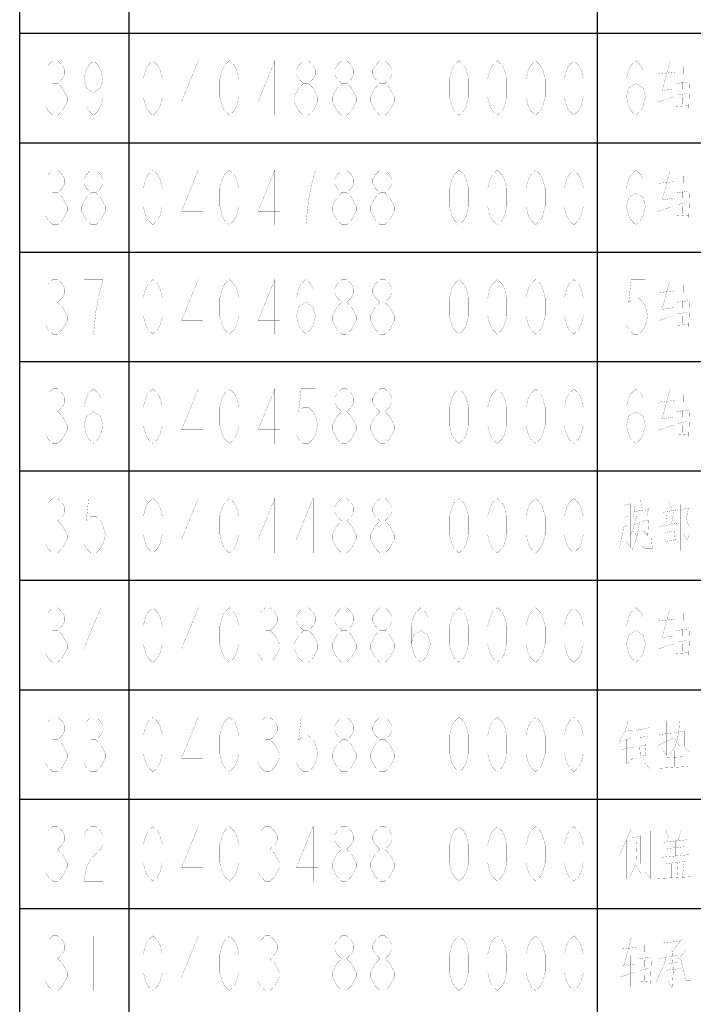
# Model space of a CAD drawing. Header units: millimetres. Extents: x 0 to 8480361154, y -14382841229 to 497.
# Tile 12 of 24: x 635 to 678, y 127 to 190. Entities that reach past the tile are written whole.
import ezdxf

# ---------------------------------------------------------------- set-up
doc = ezdxf.new("R2010")
doc.units = ezdxf.units.MM
doc.header["$LTSCALE"] = 16.335
doc.layers.get('0').update_dxf_attribs({"linetype": 'CONTINUOUS'})
doc.layers.add('040008810005_DXF_TABLE', color=7, linetype='CONTINUOUS')

# ---------------------------------------------------------------- blocks, each defined once
blk = doc.blocks.new('TABLE_BL1', base_point=(609.384, 251.643))
at = {"layer": '040008810005_DXF_TABLE', "color": 2, "linetype": 'Continuous'}
for p, q in [((634.867, 6.643), (634.867, 496.643)), ((641.867, 6.643), (641.867, 496.643)), ((671.867, 6.643), (671.867, 496.643)), ((634.867, 188.643), (814.867, 188.643)), ((634.867, 181.643), (814.867, 181.643)), ((634.867, 174.643), (814.867, 174.643)), ((634.867, 167.643), (814.867, 167.643)), ((634.867, 160.643), (814.867, 160.643)), ((634.867, 153.643), (814.867, 153.643)), ((634.867, 146.643), (814.867, 146.643)), ((634.867, 139.643), (814.867, 139.643)), ((634.867, 132.643), (814.867, 132.643))]:
    blk.add_line(p, q, dxfattribs=at)
at = {"layer": '040008810005_DXF_TABLE', "color": 5, "linetype": 'Continuous', "const_width": 0.01}
for points in [[(636.682, 186.601), (636.988, 186.893), (637.295, 186.893), (637.601, 186.601), (637.754, 186.309), (637.754, 186.018), (637.601, 185.726), (637.295, 185.434), (637.601, 185.143), (637.754, 184.851), (637.907, 184.559), (637.907, 184.268), (637.754, 183.976), (637.601, 183.684), (637.295, 183.393), (636.988, 183.393), (636.682, 183.684), (636.529, 183.976)], [(640.204, 185.726), (640.051, 185.143), (639.592, 184.851), (639.132, 185.143), (638.979, 185.726), (639.132, 186.309), (639.285, 186.601), (639.592, 186.893), (639.898, 186.601), (640.051, 186.309), (640.204, 185.726), (640.204, 184.559), (640.051, 183.976), (639.898, 183.684), (639.592, 183.393), (639.285, 183.684), (639.132, 183.976)], [(643.392, 183.393), (643.085, 183.684), (642.932, 183.976), (642.779, 184.559), (642.779, 185.726), (642.932, 186.309), (643.085, 186.601), (643.392, 186.893), (643.698, 186.601), (643.851, 186.309), (644.004, 185.726), (644.004, 184.559), (643.851, 183.976), (643.698, 183.684), (643.392, 183.393)], [(646.301, 183.393), (646.301, 186.893), (645.229, 184.268), (646.607, 184.268)], [(648.292, 183.393), (647.985, 183.684), (647.832, 183.976), (647.679, 184.559), (647.679, 185.726), (647.832, 186.309), (647.985, 186.601), (648.292, 186.893), (648.598, 186.601), (648.751, 186.309), (648.904, 185.726), (648.904, 184.559), (648.751, 183.976), (648.598, 183.684), (648.292, 183.393)], [(651.201, 183.393), (651.201, 186.893), (650.129, 184.268), (651.507, 184.268)], [(653.038, 185.434), (652.732, 185.726), (652.579, 186.018), (652.579, 186.309), (652.732, 186.601), (653.038, 186.893), (653.345, 186.893), (653.651, 186.601), (653.804, 186.309), (653.804, 186.018), (653.651, 185.726), (653.345, 185.434)], [(655.488, 185.434), (655.182, 185.726), (655.029, 186.018), (655.029, 186.309), (655.182, 186.601), (655.488, 186.893), (655.795, 186.893), (656.101, 186.601), (656.254, 186.309), (656.254, 186.018), (656.101, 185.726), (655.795, 185.434)], [(657.938, 185.434), (657.632, 185.726), (657.479, 186.018), (657.479, 186.309), (657.632, 186.601), (657.938, 186.893), (658.245, 186.893), (658.551, 186.601), (658.704, 186.309), (658.704, 186.018), (658.551, 185.726), (658.245, 185.434)], [(660.542, 186.893), (660.542, 183.393)], [(662.992, 183.393), (662.685, 183.684), (662.532, 183.976), (662.379, 184.559), (662.379, 185.726), (662.532, 186.309), (662.685, 186.601), (662.992, 186.893), (663.298, 186.601), (663.451, 186.309), (663.604, 185.726), (663.604, 184.559), (663.451, 183.976), (663.298, 183.684), (662.992, 183.393)], [(665.442, 183.393), (665.135, 183.684), (664.982, 183.976), (664.829, 184.559), (664.829, 185.726), (664.982, 186.309), (665.135, 186.601), (665.442, 186.893), (665.748, 186.601), (665.901, 186.309), (666.054, 185.726), (666.054, 184.559), (665.901, 183.976), (665.748, 183.684), (665.442, 183.393)], [(667.892, 183.393), (667.585, 183.684), (667.432, 183.976), (667.279, 184.559), (667.279, 185.726), (667.432, 186.309), (667.585, 186.601), (667.892, 186.893), (668.198, 186.601), (668.351, 186.309), (668.504, 185.726), (668.504, 184.559), (668.351, 183.976), (668.198, 183.684), (667.892, 183.393)], [(670.342, 183.393), (670.035, 183.684), (669.882, 183.976), (669.729, 184.559), (669.729, 185.726), (669.882, 186.309), (670.035, 186.601), (670.342, 186.893), (670.648, 186.601), (670.801, 186.309), (670.954, 185.726), (670.954, 184.559), (670.801, 183.976), (670.648, 183.684), (670.342, 183.393)], [(673.704, 184.559), (673.857, 185.143), (674.317, 185.434), (674.776, 185.143), (674.929, 184.559), (674.776, 183.976), (674.623, 183.684), (674.317, 183.393), (674.01, 183.684), (673.857, 183.976), (673.704, 184.559), (673.704, 185.726), (673.857, 186.309), (674.01, 186.601), (674.317, 186.893), (674.623, 186.601), (674.776, 186.309)], [(676.475, 186.78), (676.008, 185.03)], [(677.35, 186.667), (677.292, 184.014)], [(675.775, 186.046), (676.825, 186.159)], [(636.988, 185.434), (637.295, 185.434)], [(653.038, 183.393), (652.732, 183.684), (652.579, 183.976), (652.426, 184.268), (652.426, 184.559), (652.579, 184.851), (652.732, 185.143), (653.038, 185.434), (653.345, 185.434), (653.651, 185.143), (653.804, 184.851), (653.957, 184.559), (653.957, 184.268), (653.804, 183.976), (653.651, 183.684), (653.345, 183.393), (653.038, 183.393)], [(655.488, 183.393), (655.182, 183.684), (655.029, 183.976), (654.876, 184.268), (654.876, 184.559), (655.029, 184.851), (655.182, 185.143), (655.488, 185.434), (655.795, 185.434), (656.101, 185.143), (656.254, 184.851), (656.407, 184.559), (656.407, 184.268), (656.254, 183.976), (656.101, 183.684), (655.795, 183.393), (655.488, 183.393)], [(657.938, 183.393), (657.632, 183.684), (657.479, 183.976), (657.326, 184.268), (657.326, 184.559), (657.479, 184.851), (657.632, 185.143), (657.938, 185.434), (658.245, 185.434), (658.551, 185.143), (658.704, 184.851), (658.857, 184.559), (658.857, 184.268), (658.704, 183.976), (658.551, 183.684), (658.245, 183.393), (657.938, 183.393)], [(676.417, 185.651), (676.417, 183.618)], [(676.883, 183.844), (676.883, 185.651)], [(676.883, 185.425), (677.7, 185.538)], [(677.758, 185.594), (677.7, 183.844)], [(675.95, 184.973), (676.708, 185.086)], [(677, 184.691), (677.583, 184.804)], [(676.708, 184.578), (675.717, 184.239)], [(676.883, 183.957), (677.7, 184.014)], [(636.682, 179.601), (636.988, 179.893), (637.295, 179.893), (637.601, 179.601), (637.754, 179.309), (637.754, 179.018), (637.601, 178.726), (637.295, 178.434), (637.601, 178.143), (637.754, 177.851), (637.907, 177.559), (637.907, 177.268), (637.754, 176.976), (637.601, 176.684), (637.295, 176.393), (636.988, 176.393), (636.682, 176.684), (636.529, 176.976)], [(639.438, 178.434), (639.132, 178.726), (638.979, 179.018), (638.979, 179.309), (639.132, 179.601), (639.438, 179.893), (639.745, 179.893), (640.051, 179.601), (640.204, 179.309), (640.204, 179.018), (640.051, 178.726), (639.745, 178.434)], [(643.392, 176.393), (643.085, 176.684), (642.932, 176.976), (642.779, 177.559), (642.779, 178.726), (642.932, 179.309), (643.085, 179.601), (643.392, 179.893), (643.698, 179.601), (643.851, 179.309), (644.004, 178.726), (644.004, 177.559), (643.851, 176.976), (643.698, 176.684), (643.392, 176.393)], [(646.301, 176.393), (646.301, 179.893), (645.229, 177.268), (646.607, 177.268)], [(648.292, 176.393), (647.985, 176.684), (647.832, 176.976), (647.679, 177.559), (647.679, 178.726), (647.832, 179.309), (647.985, 179.601), (648.292, 179.893), (648.598, 179.601), (648.751, 179.309), (648.904, 178.726), (648.904, 177.559), (648.751, 176.976), (648.598, 176.684), (648.292, 176.393)], [(651.201, 176.393), (651.201, 179.893), (650.129, 177.268), (651.507, 177.268)], [(653.192, 176.393), (653.345, 177.851), (653.498, 178.726), (653.651, 179.309), (653.804, 179.893), (652.579, 179.893)], [(655.488, 178.434), (655.182, 178.726), (655.029, 179.018), (655.029, 179.309), (655.182, 179.601), (655.488, 179.893), (655.795, 179.893), (656.101, 179.601), (656.254, 179.309), (656.254, 179.018), (656.101, 178.726), (655.795, 178.434)], [(657.938, 178.434), (657.632, 178.726), (657.479, 179.018), (657.479, 179.309), (657.632, 179.601), (657.938, 179.893), (658.245, 179.893), (658.551, 179.601), (658.704, 179.309), (658.704, 179.018), (658.551, 178.726), (658.245, 178.434)], [(660.542, 179.893), (660.542, 176.393)], [(662.992, 176.393), (662.685, 176.684), (662.532, 176.976), (662.379, 177.559), (662.379, 178.726), (662.532, 179.309), (662.685, 179.601), (662.992, 179.893), (663.298, 179.601), (663.451, 179.309), (663.604, 178.726), (663.604, 177.559), (663.451, 176.976), (663.298, 176.684), (662.992, 176.393)], [(665.442, 176.393), (665.135, 176.684), (664.982, 176.976), (664.829, 177.559), (664.829, 178.726), (664.982, 179.309), (665.135, 179.601), (665.442, 179.893), (665.748, 179.601), (665.901, 179.309), (666.054, 178.726), (666.054, 177.559), (665.901, 176.976), (665.748, 176.684), (665.442, 176.393)], [(667.892, 176.393), (667.585, 176.684), (667.432, 176.976), (667.279, 177.559), (667.279, 178.726), (667.432, 179.309), (667.585, 179.601), (667.892, 179.893), (668.198, 179.601), (668.351, 179.309), (668.504, 178.726), (668.504, 177.559), (668.351, 176.976), (668.198, 176.684), (667.892, 176.393)], [(670.342, 176.393), (670.035, 176.684), (669.882, 176.976), (669.729, 177.559), (669.729, 178.726), (669.882, 179.309), (670.035, 179.601), (670.342, 179.893), (670.648, 179.601), (670.801, 179.309), (670.954, 178.726), (670.954, 177.559), (670.801, 176.976), (670.648, 176.684), (670.342, 176.393)], [(673.704, 177.559), (673.857, 178.143), (674.317, 178.434), (674.776, 178.143), (674.929, 177.559), (674.776, 176.976), (674.623, 176.684), (674.317, 176.393), (674.01, 176.684), (673.857, 176.976), (673.704, 177.559), (673.704, 178.726), (673.857, 179.309), (674.01, 179.601), (674.317, 179.893), (674.623, 179.601), (674.776, 179.309)], [(676.475, 179.78), (676.008, 178.03)], [(677.35, 179.667), (677.292, 177.014)], [(675.775, 179.046), (676.825, 179.159)], [(636.988, 178.434), (637.295, 178.434)], [(639.438, 176.393), (639.132, 176.684), (638.979, 176.976), (638.826, 177.268), (638.826, 177.559), (638.979, 177.851), (639.132, 178.143), (639.438, 178.434), (639.745, 178.434), (640.051, 178.143), (640.204, 177.851), (640.357, 177.559), (640.357, 177.268), (640.204, 176.976), (640.051, 176.684), (639.745, 176.393), (639.438, 176.393)], [(655.488, 176.393), (655.182, 176.684), (655.029, 176.976), (654.876, 177.268), (654.876, 177.559), (655.029, 177.851), (655.182, 178.143), (655.488, 178.434), (655.795, 178.434), (656.101, 178.143), (656.254, 177.851), (656.407, 177.559), (656.407, 177.268), (656.254, 176.976), (656.101, 176.684), (655.795, 176.393), (655.488, 176.393)], [(657.938, 176.393), (657.632, 176.684), (657.479, 176.976), (657.326, 177.268), (657.326, 177.559), (657.479, 177.851), (657.632, 178.143), (657.938, 178.434), (658.245, 178.434), (658.551, 178.143), (658.704, 177.851), (658.857, 177.559), (658.857, 177.268), (658.704, 176.976), (658.551, 176.684), (658.245, 176.393), (657.938, 176.393)], [(676.417, 178.651), (676.417, 176.618)], [(676.883, 176.844), (676.883, 178.651)], [(676.883, 178.425), (677.7, 178.538)], [(677.758, 178.594), (677.7, 176.844)], [(675.95, 177.973), (676.708, 178.086)], [(677, 177.691), (677.583, 177.804)], [(676.708, 177.578), (675.717, 177.239)], [(676.883, 176.957), (677.7, 177.014)], [(636.682, 172.601), (636.988, 172.893), (637.295, 172.893), (637.601, 172.601), (637.754, 172.309), (637.754, 172.018), (637.601, 171.726), (637.295, 171.434), (637.601, 171.143), (637.754, 170.851), (637.907, 170.559), (637.907, 170.268), (637.754, 169.976), (637.601, 169.684), (637.295, 169.393), (636.988, 169.393), (636.682, 169.684), (636.529, 169.976)], [(639.592, 169.393), (639.745, 170.851), (639.898, 171.726), (640.051, 172.309), (640.204, 172.893), (638.979, 172.893)], [(643.392, 169.393), (643.085, 169.684), (642.932, 169.976), (642.779, 170.559), (642.779, 171.726), (642.932, 172.309), (643.085, 172.601), (643.392, 172.893), (643.698, 172.601), (643.851, 172.309), (644.004, 171.726), (644.004, 170.559), (643.851, 169.976), (643.698, 169.684), (643.392, 169.393)], [(646.301, 169.393), (646.301, 172.893), (645.229, 170.268), (646.607, 170.268)], [(648.292, 169.393), (647.985, 169.684), (647.832, 169.976), (647.679, 170.559), (647.679, 171.726), (647.832, 172.309), (647.985, 172.601), (648.292, 172.893), (648.598, 172.601), (648.751, 172.309), (648.904, 171.726), (648.904, 170.559), (648.751, 169.976), (648.598, 169.684), (648.292, 169.393)], [(651.201, 169.393), (651.201, 172.893), (650.129, 170.268), (651.507, 170.268)], [(652.579, 170.559), (652.732, 171.143), (653.192, 171.434), (653.651, 171.143), (653.804, 170.559), (653.651, 169.976), (653.498, 169.684), (653.192, 169.393), (652.885, 169.684), (652.732, 169.976), (652.579, 170.559), (652.579, 171.726), (652.732, 172.309), (652.885, 172.601), (653.192, 172.893), (653.498, 172.601), (653.651, 172.309)], [(655.488, 171.434), (655.182, 171.726), (655.029, 172.018), (655.029, 172.309), (655.182, 172.601), (655.488, 172.893), (655.795, 172.893), (656.101, 172.601), (656.254, 172.309), (656.254, 172.018), (656.101, 171.726), (655.795, 171.434)], [(657.938, 171.434), (657.632, 171.726), (657.479, 172.018), (657.479, 172.309), (657.632, 172.601), (657.938, 172.893), (658.245, 172.893), (658.551, 172.601), (658.704, 172.309), (658.704, 172.018), (658.551, 171.726), (658.245, 171.434)], [(660.542, 172.893), (660.542, 169.393)], [(662.992, 169.393), (662.685, 169.684), (662.532, 169.976), (662.379, 170.559), (662.379, 171.726), (662.532, 172.309), (662.685, 172.601), (662.992, 172.893), (663.298, 172.601), (663.451, 172.309), (663.604, 171.726), (663.604, 170.559), (663.451, 169.976), (663.298, 169.684), (662.992, 169.393)], [(665.442, 169.393), (665.135, 169.684), (664.982, 169.976), (664.829, 170.559), (664.829, 171.726), (664.982, 172.309), (665.135, 172.601), (665.442, 172.893), (665.748, 172.601), (665.901, 172.309), (666.054, 171.726), (666.054, 170.559), (665.901, 169.976), (665.748, 169.684), (665.442, 169.393)], [(667.892, 169.393), (667.585, 169.684), (667.432, 169.976), (667.279, 170.559), (667.279, 171.726), (667.432, 172.309), (667.585, 172.601), (667.892, 172.893), (668.198, 172.601), (668.351, 172.309), (668.504, 171.726), (668.504, 170.559), (668.351, 169.976), (668.198, 169.684), (667.892, 169.393)], [(670.342, 169.393), (670.035, 169.684), (669.882, 169.976), (669.729, 170.559), (669.729, 171.726), (669.882, 172.309), (670.035, 172.601), (670.342, 172.893), (670.648, 172.601), (670.801, 172.309), (670.954, 171.726), (670.954, 170.559), (670.801, 169.976), (670.648, 169.684), (670.342, 169.393)], [(674.929, 172.893), (674.01, 172.893), (673.857, 171.434), (674.163, 171.726), (674.47, 171.726), (674.776, 171.434), (674.929, 171.143), (675.082, 170.559), (674.929, 169.976), (674.776, 169.684), (674.47, 169.393), (674.163, 169.393), (673.857, 169.684), (673.704, 169.976)], [(676.475, 172.78), (676.008, 171.03)], [(677.35, 172.667), (677.292, 170.014)], [(675.775, 172.046), (676.825, 172.159)], [(636.988, 171.434), (637.295, 171.434)], [(655.488, 169.393), (655.182, 169.684), (655.029, 169.976), (654.876, 170.268), (654.876, 170.559), (655.029, 170.851), (655.182, 171.143), (655.488, 171.434), (655.795, 171.434), (656.101, 171.143), (656.254, 170.851), (656.407, 170.559), (656.407, 170.268), (656.254, 169.976), (656.101, 169.684), (655.795, 169.393), (655.488, 169.393)], [(657.938, 169.393), (657.632, 169.684), (657.479, 169.976), (657.326, 170.268), (657.326, 170.559), (657.479, 170.851), (657.632, 171.143), (657.938, 171.434), (658.245, 171.434), (658.551, 171.143), (658.704, 170.851), (658.857, 170.559), (658.857, 170.268), (658.704, 169.976), (658.551, 169.684), (658.245, 169.393), (657.938, 169.393)], [(676.417, 171.651), (676.417, 169.618)], [(676.883, 169.844), (676.883, 171.651)], [(676.883, 171.425), (677.7, 171.538)], [(677.758, 171.594), (677.7, 169.844)], [(675.95, 170.973), (676.708, 171.086)], [(677, 170.691), (677.583, 170.804)], [(676.708, 170.578), (675.717, 170.239)], [(676.883, 169.957), (677.7, 170.014)], [(636.682, 165.601), (636.988, 165.893), (637.295, 165.893), (637.601, 165.601), (637.754, 165.309), (637.754, 165.018), (637.601, 164.726), (637.295, 164.434), (637.601, 164.143), (637.754, 163.851), (637.907, 163.559), (637.907, 163.268), (637.754, 162.976), (637.601, 162.684), (637.295, 162.393), (636.988, 162.393), (636.682, 162.684), (636.529, 162.976)], [(638.979, 163.559), (639.132, 164.143), (639.592, 164.434), (640.051, 164.143), (640.204, 163.559), (640.051, 162.976), (639.898, 162.684), (639.592, 162.393), (639.285, 162.684), (639.132, 162.976), (638.979, 163.559), (638.979, 164.726), (639.132, 165.309), (639.285, 165.601), (639.592, 165.893), (639.898, 165.601), (640.051, 165.309)], [(643.392, 162.393), (643.085, 162.684), (642.932, 162.976), (642.779, 163.559), (642.779, 164.726), (642.932, 165.309), (643.085, 165.601), (643.392, 165.893), (643.698, 165.601), (643.851, 165.309), (644.004, 164.726), (644.004, 163.559), (643.851, 162.976), (643.698, 162.684), (643.392, 162.393)], [(646.301, 162.393), (646.301, 165.893), (645.229, 163.268), (646.607, 163.268)], [(648.292, 162.393), (647.985, 162.684), (647.832, 162.976), (647.679, 163.559), (647.679, 164.726), (647.832, 165.309), (647.985, 165.601), (648.292, 165.893), (648.598, 165.601), (648.751, 165.309), (648.904, 164.726), (648.904, 163.559), (648.751, 162.976), (648.598, 162.684), (648.292, 162.393)], [(651.201, 162.393), (651.201, 165.893), (650.129, 163.268), (651.507, 163.268)], [(653.804, 165.893), (652.885, 165.893), (652.732, 164.434), (653.038, 164.726), (653.345, 164.726), (653.651, 164.434), (653.804, 164.143), (653.957, 163.559), (653.804, 162.976), (653.651, 162.684), (653.345, 162.393), (653.038, 162.393), (652.732, 162.684), (652.579, 162.976)], [(655.488, 164.434), (655.182, 164.726), (655.029, 165.018), (655.029, 165.309), (655.182, 165.601), (655.488, 165.893), (655.795, 165.893), (656.101, 165.601), (656.254, 165.309), (656.254, 165.018), (656.101, 164.726), (655.795, 164.434)], [(657.938, 164.434), (657.632, 164.726), (657.479, 165.018), (657.479, 165.309), (657.632, 165.601), (657.938, 165.893), (658.245, 165.893), (658.551, 165.601), (658.704, 165.309), (658.704, 165.018), (658.551, 164.726), (658.245, 164.434)], [(660.542, 165.893), (660.542, 162.393)], [(662.992, 162.393), (662.685, 162.684), (662.532, 162.976), (662.379, 163.559), (662.379, 164.726), (662.532, 165.309), (662.685, 165.601), (662.992, 165.893), (663.298, 165.601), (663.451, 165.309), (663.604, 164.726), (663.604, 163.559), (663.451, 162.976), (663.298, 162.684), (662.992, 162.393)], [(665.442, 162.393), (665.135, 162.684), (664.982, 162.976), (664.829, 163.559), (664.829, 164.726), (664.982, 165.309), (665.135, 165.601), (665.442, 165.893), (665.748, 165.601), (665.901, 165.309), (666.054, 164.726), (666.054, 163.559), (665.901, 162.976), (665.748, 162.684), (665.442, 162.393)], [(667.892, 162.393), (667.585, 162.684), (667.432, 162.976), (667.279, 163.559), (667.279, 164.726), (667.432, 165.309), (667.585, 165.601), (667.892, 165.893), (668.198, 165.601), (668.351, 165.309), (668.504, 164.726), (668.504, 163.559), (668.351, 162.976), (668.198, 162.684), (667.892, 162.393)], [(670.342, 162.393), (670.035, 162.684), (669.882, 162.976), (669.729, 163.559), (669.729, 164.726), (669.882, 165.309), (670.035, 165.601), (670.342, 165.893), (670.648, 165.601), (670.801, 165.309), (670.954, 164.726), (670.954, 163.559), (670.801, 162.976), (670.648, 162.684), (670.342, 162.393)], [(673.704, 163.559), (673.857, 164.143), (674.317, 164.434), (674.776, 164.143), (674.929, 163.559), (674.776, 162.976), (674.623, 162.684), (674.317, 162.393), (674.01, 162.684), (673.857, 162.976), (673.704, 163.559), (673.704, 164.726), (673.857, 165.309), (674.01, 165.601), (674.317, 165.893), (674.623, 165.601), (674.776, 165.309)], [(676.475, 165.78), (676.008, 164.03)], [(675.775, 165.046), (676.825, 165.159)], [(677.35, 165.667), (677.292, 163.014)], [(636.988, 164.434), (637.295, 164.434)], [(655.488, 162.393), (655.182, 162.684), (655.029, 162.976), (654.876, 163.268), (654.876, 163.559), (655.029, 163.851), (655.182, 164.143), (655.488, 164.434), (655.795, 164.434), (656.101, 164.143), (656.254, 163.851), (656.407, 163.559), (656.407, 163.268), (656.254, 162.976), (656.101, 162.684), (655.795, 162.393), (655.488, 162.393)], [(657.938, 162.393), (657.632, 162.684), (657.479, 162.976), (657.326, 163.268), (657.326, 163.559), (657.479, 163.851), (657.632, 164.143), (657.938, 164.434), (658.245, 164.434), (658.551, 164.143), (658.704, 163.851), (658.857, 163.559), (658.857, 163.268), (658.704, 162.976), (658.551, 162.684), (658.245, 162.393), (657.938, 162.393)], [(676.417, 164.651), (676.417, 162.618)], [(676.883, 162.844), (676.883, 164.651)], [(676.883, 164.425), (677.7, 164.538)], [(677.758, 164.594), (677.7, 162.844)], [(675.95, 163.973), (676.708, 164.086)], [(677, 163.691), (677.583, 163.804)], [(676.708, 163.578), (675.717, 163.239)], [(676.883, 162.957), (677.7, 163.014)], [(636.682, 158.601), (636.988, 158.893), (637.295, 158.893), (637.601, 158.601), (637.754, 158.309), (637.754, 158.018), (637.601, 157.726), (637.295, 157.434), (637.601, 157.143), (637.754, 156.851), (637.907, 156.559), (637.907, 156.268), (637.754, 155.976), (637.601, 155.684), (637.295, 155.393), (636.988, 155.393), (636.682, 155.684), (636.529, 155.976)], [(640.204, 158.893), (639.285, 158.893), (639.132, 157.434), (639.438, 157.726), (639.745, 157.726), (640.051, 157.434), (640.204, 157.143), (640.357, 156.559), (640.204, 155.976), (640.051, 155.684), (639.745, 155.393), (639.438, 155.393), (639.132, 155.684), (638.979, 155.976)], [(643.392, 155.393), (643.085, 155.684), (642.932, 155.976), (642.779, 156.559), (642.779, 157.726), (642.932, 158.309), (643.085, 158.601), (643.392, 158.893), (643.698, 158.601), (643.851, 158.309), (644.004, 157.726), (644.004, 156.559), (643.851, 155.976), (643.698, 155.684), (643.392, 155.393)], [(646.301, 155.393), (646.301, 158.893), (645.229, 156.268), (646.607, 156.268)], [(648.292, 155.393), (647.985, 155.684), (647.832, 155.976), (647.679, 156.559), (647.679, 157.726), (647.832, 158.309), (647.985, 158.601), (648.292, 158.893), (648.598, 158.601), (648.751, 158.309), (648.904, 157.726), (648.904, 156.559), (648.751, 155.976), (648.598, 155.684), (648.292, 155.393)], [(651.201, 155.393), (651.201, 158.893), (650.129, 156.268), (651.507, 156.268)], [(653.651, 155.393), (653.651, 158.893), (652.579, 156.268), (653.957, 156.268)], [(655.488, 157.434), (655.182, 157.726), (655.029, 158.018), (655.029, 158.309), (655.182, 158.601), (655.488, 158.893), (655.795, 158.893), (656.101, 158.601), (656.254, 158.309), (656.254, 158.018), (656.101, 157.726), (655.795, 157.434)], [(657.938, 157.434), (657.632, 157.726), (657.479, 158.018), (657.479, 158.309), (657.632, 158.601), (657.938, 158.893), (658.245, 158.893), (658.551, 158.601), (658.704, 158.309), (658.704, 158.018), (658.551, 157.726), (658.245, 157.434)], [(660.542, 158.893), (660.542, 155.393)], [(662.992, 155.393), (662.685, 155.684), (662.532, 155.976), (662.379, 156.559), (662.379, 157.726), (662.532, 158.309), (662.685, 158.601), (662.992, 158.893), (663.298, 158.601), (663.451, 158.309), (663.604, 157.726), (663.604, 156.559), (663.451, 155.976), (663.298, 155.684), (662.992, 155.393)], [(665.442, 155.393), (665.135, 155.684), (664.982, 155.976), (664.829, 156.559), (664.829, 157.726), (664.982, 158.309), (665.135, 158.601), (665.442, 158.893), (665.748, 158.601), (665.901, 158.309), (666.054, 157.726), (666.054, 156.559), (665.901, 155.976), (665.748, 155.684), (665.442, 155.393)], [(667.892, 155.393), (667.585, 155.684), (667.432, 155.976), (667.279, 156.559), (667.279, 157.726), (667.432, 158.309), (667.585, 158.601), (667.892, 158.893), (668.198, 158.601), (668.351, 158.309), (668.504, 157.726), (668.504, 156.559), (668.351, 155.976), (668.198, 155.684), (667.892, 155.393)], [(670.342, 155.393), (670.035, 155.684), (669.882, 155.976), (669.729, 156.559), (669.729, 157.726), (669.882, 158.309), (670.035, 158.601), (670.342, 158.893), (670.648, 158.601), (670.801, 158.309), (670.954, 157.726), (670.954, 156.559), (670.801, 155.976), (670.648, 155.684), (670.342, 155.393)], [(674.608, 158.78), (674.725, 158.272)], [(673.558, 158.441), (673.967, 158.554)], [(673.558, 158.554), (673.558, 156.973)], [(673.967, 158.554), (673.967, 155.731)], [(674.258, 158.385), (674.142, 157.594)], [(674.2, 158.046), (675.133, 158.159)], [(675.133, 158.272), (675.017, 157.764)], [(677, 158.159), (676.008, 157.989)], [(676.417, 158.723), (676.592, 158.215)], [(677.175, 158.497), (677.175, 155.562)], [(677.175, 158.159), (677.7, 158.272)], [(677.7, 158.328), (677.525, 157.481)], [(673.85, 157.764), (673.558, 157.651)], [(674.375, 157.82), (674.142, 156.973), (673.967, 156.522)], [(674.725, 157.538), (674.725, 155.844), (674.9, 155.675), (675.367, 155.675), (675.308, 156.352)], [(675.133, 157.594), (675.075, 156.522), (674.783, 156.804)], [(676.3, 157.368), (676.242, 157.876)], [(676.767, 158.102), (676.592, 157.256)], [(677.525, 157.538), (677.758, 157.03), (677.758, 156.635), (677.583, 156.239)], [(636.988, 157.434), (637.295, 157.434)], [(655.488, 155.393), (655.182, 155.684), (655.029, 155.976), (654.876, 156.268), (654.876, 156.559), (655.029, 156.851), (655.182, 157.143), (655.488, 157.434), (655.795, 157.434), (656.101, 157.143), (656.254, 156.851), (656.407, 156.559), (656.407, 156.268), (656.254, 155.976), (656.101, 155.684), (655.795, 155.393), (655.488, 155.393)], [(657.938, 155.393), (657.632, 155.684), (657.479, 155.976), (657.326, 156.268), (657.326, 156.559), (657.479, 156.851), (657.632, 157.143), (657.938, 157.434), (658.245, 157.434), (658.551, 157.143), (658.704, 156.851), (658.857, 156.559), (658.857, 156.268), (658.704, 155.976), (658.551, 155.684), (658.245, 155.393), (657.938, 155.393)], [(673.558, 157.086), (673.267, 155.731)], [(673.558, 157.086), (673.85, 157.199)], [(674.55, 157.368), (674.375, 156.409), (674.083, 155.562)], [(674.258, 157.199), (674.55, 157.312)], [(674.725, 157.425), (675.133, 157.481)], [(675.775, 157.086), (677.116, 157.312)], [(676.183, 156.917), (676.183, 155.788)], [(676.767, 156.239), (676.825, 156.917)], [(674.142, 156.804), (674.375, 156.465)], [(676.767, 156.804), (676.183, 156.691)], [(676.183, 156.126), (676.883, 156.239)], [(677.583, 156.239), (677.35, 156.635)], [(673.967, 155.788), (673.675, 156.126)], [(636.682, 151.601), (636.988, 151.893), (637.295, 151.893), (637.601, 151.601), (637.754, 151.309), (637.754, 151.018), (637.601, 150.726), (637.295, 150.434), (637.601, 150.143), (637.754, 149.851), (637.907, 149.559), (637.907, 149.268), (637.754, 148.976), (637.601, 148.684), (637.295, 148.393), (636.988, 148.393), (636.682, 148.684), (636.529, 148.976)], [(640.051, 148.393), (640.051, 151.893), (638.979, 149.268), (640.357, 149.268)], [(643.392, 148.393), (643.085, 148.684), (642.932, 148.976), (642.779, 149.559), (642.779, 150.726), (642.932, 151.309), (643.085, 151.601), (643.392, 151.893), (643.698, 151.601), (643.851, 151.309), (644.004, 150.726), (644.004, 149.559), (643.851, 148.976), (643.698, 148.684), (643.392, 148.393)], [(646.301, 148.393), (646.301, 151.893), (645.229, 149.268), (646.607, 149.268)], [(648.292, 148.393), (647.985, 148.684), (647.832, 148.976), (647.679, 149.559), (647.679, 150.726), (647.832, 151.309), (647.985, 151.601), (648.292, 151.893), (648.598, 151.601), (648.751, 151.309), (648.904, 150.726), (648.904, 149.559), (648.751, 148.976), (648.598, 148.684), (648.292, 148.393)], [(650.282, 151.601), (650.588, 151.893), (650.895, 151.893), (651.201, 151.601), (651.354, 151.309), (651.354, 151.018), (651.201, 150.726), (650.895, 150.434), (651.201, 150.143), (651.354, 149.851), (651.507, 149.559), (651.507, 149.268), (651.354, 148.976), (651.201, 148.684), (650.895, 148.393), (650.588, 148.393), (650.282, 148.684), (650.129, 148.976)], [(653.038, 150.434), (652.732, 150.726), (652.579, 151.018), (652.579, 151.309), (652.732, 151.601), (653.038, 151.893), (653.345, 151.893), (653.651, 151.601), (653.804, 151.309), (653.804, 151.018), (653.651, 150.726), (653.345, 150.434)], [(655.488, 150.434), (655.182, 150.726), (655.029, 151.018), (655.029, 151.309), (655.182, 151.601), (655.488, 151.893), (655.795, 151.893), (656.101, 151.601), (656.254, 151.309), (656.254, 151.018), (656.101, 150.726), (655.795, 150.434)], [(657.938, 150.434), (657.632, 150.726), (657.479, 151.018), (657.479, 151.309), (657.632, 151.601), (657.938, 151.893), (658.245, 151.893), (658.551, 151.601), (658.704, 151.309), (658.704, 151.018), (658.551, 150.726), (658.245, 150.434)], [(659.929, 149.559), (660.082, 150.143), (660.542, 150.434), (661.001, 150.143), (661.154, 149.559), (661.001, 148.976), (660.848, 148.684), (660.542, 148.393), (660.235, 148.684), (660.082, 148.976), (659.929, 149.559), (659.929, 150.726), (660.082, 151.309), (660.235, 151.601), (660.542, 151.893), (660.848, 151.601), (661.001, 151.309)], [(662.992, 148.393), (662.685, 148.684), (662.532, 148.976), (662.379, 149.559), (662.379, 150.726), (662.532, 151.309), (662.685, 151.601), (662.992, 151.893), (663.298, 151.601), (663.451, 151.309), (663.604, 150.726), (663.604, 149.559), (663.451, 148.976), (663.298, 148.684), (662.992, 148.393)], [(665.442, 148.393), (665.135, 148.684), (664.982, 148.976), (664.829, 149.559), (664.829, 150.726), (664.982, 151.309), (665.135, 151.601), (665.442, 151.893), (665.748, 151.601), (665.901, 151.309), (666.054, 150.726), (666.054, 149.559), (665.901, 148.976), (665.748, 148.684), (665.442, 148.393)], [(667.892, 148.393), (667.585, 148.684), (667.432, 148.976), (667.279, 149.559), (667.279, 150.726), (667.432, 151.309), (667.585, 151.601), (667.892, 151.893), (668.198, 151.601), (668.351, 151.309), (668.504, 150.726), (668.504, 149.559), (668.351, 148.976), (668.198, 148.684), (667.892, 148.393)], [(670.342, 148.393), (670.035, 148.684), (669.882, 148.976), (669.729, 149.559), (669.729, 150.726), (669.882, 151.309), (670.035, 151.601), (670.342, 151.893), (670.648, 151.601), (670.801, 151.309), (670.954, 150.726), (670.954, 149.559), (670.801, 148.976), (670.648, 148.684), (670.342, 148.393)], [(673.704, 149.559), (673.857, 150.143), (674.317, 150.434), (674.776, 150.143), (674.929, 149.559), (674.776, 148.976), (674.623, 148.684), (674.317, 148.393), (674.01, 148.684), (673.857, 148.976), (673.704, 149.559), (673.704, 150.726), (673.857, 151.309), (674.01, 151.601), (674.317, 151.893), (674.623, 151.601), (674.776, 151.309)], [(676.475, 151.78), (676.008, 150.03)], [(677.35, 151.667), (677.292, 149.014)], [(675.775, 151.046), (676.825, 151.159)], [(676.417, 150.651), (676.417, 148.618)], [(676.883, 148.844), (676.883, 150.651)], [(677.758, 150.594), (677.7, 148.844)], [(636.988, 150.434), (637.295, 150.434)], [(650.588, 150.434), (650.895, 150.434)], [(653.038, 148.393), (652.732, 148.684), (652.579, 148.976), (652.426, 149.268), (652.426, 149.559), (652.579, 149.851), (652.732, 150.143), (653.038, 150.434), (653.345, 150.434), (653.651, 150.143), (653.804, 149.851), (653.957, 149.559), (653.957, 149.268), (653.804, 148.976), (653.651, 148.684), (653.345, 148.393), (653.038, 148.393)], [(655.488, 148.393), (655.182, 148.684), (655.029, 148.976), (654.876, 149.268), (654.876, 149.559), (655.029, 149.851), (655.182, 150.143), (655.488, 150.434), (655.795, 150.434), (656.101, 150.143), (656.254, 149.851), (656.407, 149.559), (656.407, 149.268), (656.254, 148.976), (656.101, 148.684), (655.795, 148.393), (655.488, 148.393)], [(657.938, 148.393), (657.632, 148.684), (657.479, 148.976), (657.326, 149.268), (657.326, 149.559), (657.479, 149.851), (657.632, 150.143), (657.938, 150.434), (658.245, 150.434), (658.551, 150.143), (658.704, 149.851), (658.857, 149.559), (658.857, 149.268), (658.704, 148.976), (658.551, 148.684), (658.245, 148.393), (657.938, 148.393)], [(675.95, 149.973), (676.708, 150.086)], [(676.883, 150.425), (677.7, 150.538)], [(676.708, 149.578), (675.717, 149.239)], [(677, 149.691), (677.583, 149.804)], [(676.883, 148.957), (677.7, 149.014)], [(643.392, 141.393), (643.085, 141.684), (642.932, 141.976), (642.779, 142.559), (642.779, 143.726), (642.932, 144.309), (643.085, 144.601), (643.392, 144.893), (643.698, 144.601), (643.851, 144.309), (644.004, 143.726), (644.004, 142.559), (643.851, 141.976), (643.698, 141.684), (643.392, 141.393)], [(646.301, 141.393), (646.301, 144.893), (645.229, 142.268), (646.607, 142.268)], [(648.292, 141.393), (647.985, 141.684), (647.832, 141.976), (647.679, 142.559), (647.679, 143.726), (647.832, 144.309), (647.985, 144.601), (648.292, 144.893), (648.598, 144.601), (648.751, 144.309), (648.904, 143.726), (648.904, 142.559), (648.751, 141.976), (648.598, 141.684), (648.292, 141.393)], [(662.992, 141.393), (662.685, 141.684), (662.532, 141.976), (662.379, 142.559), (662.379, 143.726), (662.532, 144.309), (662.685, 144.601), (662.992, 144.893), (663.298, 144.601), (663.451, 144.309), (663.604, 143.726), (663.604, 142.559), (663.451, 141.976), (663.298, 141.684), (662.992, 141.393)], [(665.442, 141.393), (665.135, 141.684), (664.982, 141.976), (664.829, 142.559), (664.829, 143.726), (664.982, 144.309), (665.135, 144.601), (665.442, 144.893), (665.748, 144.601), (665.901, 144.309), (666.054, 143.726), (666.054, 142.559), (665.901, 141.976), (665.748, 141.684), (665.442, 141.393)], [(667.892, 141.393), (667.585, 141.684), (667.432, 141.976), (667.279, 142.559), (667.279, 143.726), (667.432, 144.309), (667.585, 144.601), (667.892, 144.893), (668.198, 144.601), (668.351, 144.309), (668.504, 143.726), (668.504, 142.559), (668.351, 141.976), (668.198, 141.684), (667.892, 141.393)], [(670.342, 141.393), (670.035, 141.684), (669.882, 141.976), (669.729, 142.559), (669.729, 143.726), (669.882, 144.309), (670.035, 144.601), (670.342, 144.893), (670.648, 144.601), (670.801, 144.309), (670.954, 143.726), (670.954, 142.559), (670.801, 141.976), (670.648, 141.684), (670.342, 141.393)], [(636.682, 144.601), (636.988, 144.893), (637.295, 144.893), (637.601, 144.601), (637.754, 144.309), (637.754, 144.018), (637.601, 143.726), (637.295, 143.434), (637.601, 143.143), (637.754, 142.851), (637.907, 142.559), (637.907, 142.268), (637.754, 141.976), (637.601, 141.684), (637.295, 141.393), (636.988, 141.393), (636.682, 141.684), (636.529, 141.976)], [(639.132, 144.601), (639.438, 144.893), (639.745, 144.893), (640.051, 144.601), (640.204, 144.309), (640.204, 144.018), (640.051, 143.726), (639.745, 143.434), (640.051, 143.143), (640.204, 142.851), (640.357, 142.559), (640.357, 142.268), (640.204, 141.976), (640.051, 141.684), (639.745, 141.393), (639.438, 141.393), (639.132, 141.684), (638.979, 141.976)], [(650.282, 144.601), (650.588, 144.893), (650.895, 144.893), (651.201, 144.601), (651.354, 144.309), (651.354, 144.018), (651.201, 143.726), (650.895, 143.434), (651.201, 143.143), (651.354, 142.851), (651.507, 142.559), (651.507, 142.268), (651.354, 141.976), (651.201, 141.684), (650.895, 141.393), (650.588, 141.393), (650.282, 141.684), (650.129, 141.976)], [(653.804, 144.893), (652.885, 144.893), (652.732, 143.434), (653.038, 143.726), (653.345, 143.726), (653.651, 143.434), (653.804, 143.143), (653.957, 142.559), (653.804, 141.976), (653.651, 141.684), (653.345, 141.393), (653.038, 141.393), (652.732, 141.684), (652.579, 141.976)], [(655.488, 143.434), (655.182, 143.726), (655.029, 144.018), (655.029, 144.309), (655.182, 144.601), (655.488, 144.893), (655.795, 144.893), (656.101, 144.601), (656.254, 144.309), (656.254, 144.018), (656.101, 143.726), (655.795, 143.434)], [(657.938, 143.434), (657.632, 143.726), (657.479, 144.018), (657.479, 144.309), (657.632, 144.601), (657.938, 144.893), (658.245, 144.893), (658.551, 144.601), (658.704, 144.309), (658.704, 144.018), (658.551, 143.726), (658.245, 143.434)], [(660.542, 144.893), (660.542, 141.393)], [(673.85, 144.723), (673.675, 144.159), (673.208, 143.199)], [(674.317, 144.272), (674.317, 141.675)], [(675.192, 144.272), (675.192, 141.618), (674.9, 141.957)], [(676.3, 144.667), (676.3, 142.465), (676.008, 142.804)], [(677.116, 144.667), (677.058, 143.933), (676.942, 143.368)], [(673.617, 143.989), (674.142, 144.046)], [(674.317, 144.046), (675.192, 144.215)], [(674.491, 143.594), (675.075, 143.651)], [(675.717, 143.764), (676.65, 143.876)], [(676.767, 143.876), (677.408, 143.989)], [(677.408, 144.046), (677.408, 143.368)], [(636.988, 143.434), (637.295, 143.434)], [(639.438, 143.434), (639.745, 143.434)], [(650.588, 143.434), (650.895, 143.434)], [(655.488, 141.393), (655.182, 141.684), (655.029, 141.976), (654.876, 142.268), (654.876, 142.559), (655.029, 142.851), (655.182, 143.143), (655.488, 143.434), (655.795, 143.434), (656.101, 143.143), (656.254, 142.851), (656.407, 142.559), (656.407, 142.268), (656.254, 141.976), (656.101, 141.684), (655.795, 141.393), (655.488, 141.393)], [(657.938, 141.393), (657.632, 141.684), (657.479, 141.976), (657.326, 142.268), (657.326, 142.559), (657.479, 142.851), (657.632, 143.143), (657.938, 143.434), (658.245, 143.434), (658.551, 143.143), (658.704, 142.851), (658.857, 142.559), (658.857, 142.268), (658.704, 141.976), (658.551, 141.684), (658.245, 141.393), (657.938, 141.393)], [(673.5, 143.368), (674.025, 143.538)], [(673.733, 143.481), (673.733, 141.901)], [(674.55, 143.143), (674.608, 142.296)], [(674.958, 143.086), (674.55, 143.03)], [(674.9, 142.465), (674.958, 143.199)], [(675.717, 143.086), (676.708, 143.538)], [(676.475, 142.522), (676.825, 142.973), (676.942, 143.368)], [(676.825, 143.481), (677.175, 142.973)], [(677.408, 143.368), (677.408, 143.03), (677.525, 142.804)], [(677.758, 142.691), (677.758, 143.312)], [(673.325, 142.804), (674.142, 142.973)], [(674.608, 142.409), (674.958, 142.465)], [(676.767, 142.747), (676.767, 141.731)], [(677.758, 142.691), (677.525, 142.804)], [(674.142, 142.296), (673.733, 141.844)], [(676.183, 142.296), (677.292, 142.352)], [(675.833, 141.618), (677.642, 141.731)], [(636.682, 137.601), (636.988, 137.893), (637.295, 137.893), (637.601, 137.601), (637.754, 137.309), (637.754, 137.018), (637.601, 136.726), (637.295, 136.434), (637.601, 136.143), (637.754, 135.851), (637.907, 135.559), (637.907, 135.268), (637.754, 134.976), (637.601, 134.684), (637.295, 134.393), (636.988, 134.393), (636.682, 134.684), (636.529, 134.976)], [(638.979, 137.309), (639.132, 137.601), (639.438, 137.893), (639.745, 137.893), (640.051, 137.601), (640.204, 137.309), (640.204, 136.726), (640.051, 136.434), (639.745, 136.143), (639.438, 135.851), (639.132, 135.268), (638.979, 134.393), (640.204, 134.393)], [(643.392, 134.393), (643.085, 134.684), (642.932, 134.976), (642.779, 135.559), (642.779, 136.726), (642.932, 137.309), (643.085, 137.601), (643.392, 137.893), (643.698, 137.601), (643.851, 137.309), (644.004, 136.726), (644.004, 135.559), (643.851, 134.976), (643.698, 134.684), (643.392, 134.393)], [(646.301, 134.393), (646.301, 137.893), (645.229, 135.268), (646.607, 135.268)], [(648.292, 134.393), (647.985, 134.684), (647.832, 134.976), (647.679, 135.559), (647.679, 136.726), (647.832, 137.309), (647.985, 137.601), (648.292, 137.893), (648.598, 137.601), (648.751, 137.309), (648.904, 136.726), (648.904, 135.559), (648.751, 134.976), (648.598, 134.684), (648.292, 134.393)], [(650.282, 137.601), (650.588, 137.893), (650.895, 137.893), (651.201, 137.601), (651.354, 137.309), (651.354, 137.018), (651.201, 136.726), (650.895, 136.434), (651.201, 136.143), (651.354, 135.851), (651.507, 135.559), (651.507, 135.268), (651.354, 134.976), (651.201, 134.684), (650.895, 134.393), (650.588, 134.393), (650.282, 134.684), (650.129, 134.976)], [(653.651, 134.393), (653.651, 137.893), (652.579, 135.268), (653.957, 135.268)], [(655.488, 136.434), (655.182, 136.726), (655.029, 137.018), (655.029, 137.309), (655.182, 137.601), (655.488, 137.893), (655.795, 137.893), (656.101, 137.601), (656.254, 137.309), (656.254, 137.018), (656.101, 136.726), (655.795, 136.434)], [(657.938, 136.434), (657.632, 136.726), (657.479, 137.018), (657.479, 137.309), (657.632, 137.601), (657.938, 137.893), (658.245, 137.893), (658.551, 137.601), (658.704, 137.309), (658.704, 137.018), (658.551, 136.726), (658.245, 136.434)], [(660.542, 137.893), (660.542, 134.393)], [(662.992, 134.393), (662.685, 134.684), (662.532, 134.976), (662.379, 135.559), (662.379, 136.726), (662.532, 137.309), (662.685, 137.601), (662.992, 137.893), (663.298, 137.601), (663.451, 137.309), (663.604, 136.726), (663.604, 135.559), (663.451, 134.976), (663.298, 134.684), (662.992, 134.393)], [(665.442, 134.393), (665.135, 134.684), (664.982, 134.976), (664.829, 135.559), (664.829, 136.726), (664.982, 137.309), (665.135, 137.601), (665.442, 137.893), (665.748, 137.601), (665.901, 137.309), (666.054, 136.726), (666.054, 135.559), (665.901, 134.976), (665.748, 134.684), (665.442, 134.393)], [(667.892, 134.393), (667.585, 134.684), (667.432, 134.976), (667.279, 135.559), (667.279, 136.726), (667.432, 137.309), (667.585, 137.601), (667.892, 137.893), (668.198, 137.601), (668.351, 137.309), (668.504, 136.726), (668.504, 135.559), (668.351, 134.976), (668.198, 134.684), (667.892, 134.393)], [(670.342, 134.393), (670.035, 134.684), (669.882, 134.976), (669.729, 135.559), (669.729, 136.726), (669.882, 137.309), (670.035, 137.601), (670.342, 137.893), (670.648, 137.601), (670.801, 137.309), (670.954, 136.726), (670.954, 135.559), (670.801, 134.976), (670.648, 134.684), (670.342, 134.393)], [(674.025, 137.723), (673.267, 136.086)], [(675.25, 137.61), (675.25, 134.562), (674.9, 135.014)], [(676.242, 137.667), (676.417, 137.102)], [(677.233, 137.667), (677, 136.989)], [(673.733, 137.046), (673.733, 134.562)], [(674.375, 136.876), (674.317, 135.522), (673.908, 134.618)], [(674.083, 137.328), (674.083, 135.522)], [(674.083, 137.159), (674.608, 137.272)], [(674.608, 137.328), (674.608, 135.522)], [(674.9, 136.989), (674.9, 135.522)], [(677.583, 137.046), (676.008, 136.876)], [(676.825, 136.989), (676.825, 135.973)], [(636.988, 136.434), (637.295, 136.434)], [(650.588, 136.434), (650.895, 136.434)], [(655.488, 134.393), (655.182, 134.684), (655.029, 134.976), (654.876, 135.268), (654.876, 135.559), (655.029, 135.851), (655.182, 136.143), (655.488, 136.434), (655.795, 136.434), (656.101, 136.143), (656.254, 135.851), (656.407, 135.559), (656.407, 135.268), (656.254, 134.976), (656.101, 134.684), (655.795, 134.393), (655.488, 134.393)], [(657.938, 134.393), (657.632, 134.684), (657.479, 134.976), (657.326, 135.268), (657.326, 135.559), (657.479, 135.851), (657.632, 136.143), (657.938, 136.434), (658.245, 136.434), (658.551, 136.143), (658.704, 135.851), (658.857, 135.559), (658.857, 135.268), (658.704, 134.976), (658.551, 134.684), (658.245, 134.393), (657.938, 134.393)], [(675.892, 135.917), (677.7, 136.086)], [(676.3, 136.481), (677.408, 136.594)], [(676.242, 134.618), (676.242, 135.691)], [(676.242, 135.522), (677.35, 135.635)], [(676.592, 135.522), (676.592, 134.618)], [(676.942, 134.618), (677, 135.578)], [(677.408, 135.691), (677.292, 134.618)], [(674.317, 135.409), (674.667, 134.844)], [(675.717, 134.562), (677.817, 134.675)], [(636.682, 130.601), (636.988, 130.893), (637.295, 130.893), (637.601, 130.601), (637.754, 130.309), (637.754, 130.018), (637.601, 129.726), (637.295, 129.434), (637.601, 129.143), (637.754, 128.851), (637.907, 128.559), (637.907, 128.268), (637.754, 127.976), (637.601, 127.684), (637.295, 127.393), (636.988, 127.393), (636.682, 127.684), (636.529, 127.976)], [(639.592, 130.893), (639.592, 127.393)], [(643.392, 127.393), (643.085, 127.684), (642.932, 127.976), (642.779, 128.559), (642.779, 129.726), (642.932, 130.309), (643.085, 130.601), (643.392, 130.893), (643.698, 130.601), (643.851, 130.309), (644.004, 129.726), (644.004, 128.559), (643.851, 127.976), (643.698, 127.684), (643.392, 127.393)], [(646.301, 127.393), (646.301, 130.893), (645.229, 128.268), (646.607, 128.268)], [(648.292, 127.393), (647.985, 127.684), (647.832, 127.976), (647.679, 128.559), (647.679, 129.726), (647.832, 130.309), (647.985, 130.601), (648.292, 130.893), (648.598, 130.601), (648.751, 130.309), (648.904, 129.726), (648.904, 128.559), (648.751, 127.976), (648.598, 127.684), (648.292, 127.393)], [(650.282, 130.601), (650.588, 130.893), (650.895, 130.893), (651.201, 130.601), (651.354, 130.309), (651.354, 130.018), (651.201, 129.726), (650.895, 129.434), (651.201, 129.143), (651.354, 128.851), (651.507, 128.559), (651.507, 128.268), (651.354, 127.976), (651.201, 127.684), (650.895, 127.393), (650.588, 127.393), (650.282, 127.684), (650.129, 127.976)], [(653.192, 130.893), (653.192, 127.393)], [(655.488, 129.434), (655.182, 129.726), (655.029, 130.018), (655.029, 130.309), (655.182, 130.601), (655.488, 130.893), (655.795, 130.893), (656.101, 130.601), (656.254, 130.309), (656.254, 130.018), (656.101, 129.726), (655.795, 129.434)], [(657.938, 129.434), (657.632, 129.726), (657.479, 130.018), (657.479, 130.309), (657.632, 130.601), (657.938, 130.893), (658.245, 130.893), (658.551, 130.601), (658.704, 130.309), (658.704, 130.018), (658.551, 129.726), (658.245, 129.434)], [(660.542, 130.893), (660.542, 127.393)], [(662.992, 127.393), (662.685, 127.684), (662.532, 127.976), (662.379, 128.559), (662.379, 129.726), (662.532, 130.309), (662.685, 130.601), (662.992, 130.893), (663.298, 130.601), (663.451, 130.309), (663.604, 129.726), (663.604, 128.559), (663.451, 127.976), (663.298, 127.684), (662.992, 127.393)], [(665.442, 127.393), (665.135, 127.684), (664.982, 127.976), (664.829, 128.559), (664.829, 129.726), (664.982, 130.309), (665.135, 130.601), (665.442, 130.893), (665.748, 130.601), (665.901, 130.309), (666.054, 129.726), (666.054, 128.559), (665.901, 127.976), (665.748, 127.684), (665.442, 127.393)], [(667.892, 127.393), (667.585, 127.684), (667.432, 127.976), (667.279, 128.559), (667.279, 129.726), (667.432, 130.309), (667.585, 130.601), (667.892, 130.893), (668.198, 130.601), (668.351, 130.309), (668.504, 129.726), (668.504, 128.559), (668.351, 127.976), (668.198, 127.684), (667.892, 127.393)], [(670.342, 127.393), (670.035, 127.684), (669.882, 127.976), (669.729, 128.559), (669.729, 129.726), (669.882, 130.309), (670.035, 130.601), (670.342, 130.893), (670.648, 130.601), (670.801, 130.309), (670.954, 129.726), (670.954, 128.559), (670.801, 127.976), (670.648, 127.684), (670.342, 127.393)], [(674.025, 130.78), (673.558, 129.03)], [(674.9, 130.667), (674.842, 128.014)], [(677.116, 130.554), (676.067, 130.441)], [(677.233, 130.667), (676.65, 129.876), (676.592, 130.046)], [(673.325, 130.046), (674.375, 130.159)], [(676.65, 129.876), (676.708, 128.691), (676.65, 127.562), (676.358, 128.014)], [(677.525, 129.989), (677, 129.368)], [(636.988, 129.434), (637.295, 129.434)], [(650.588, 129.434), (650.895, 129.434)], [(655.488, 127.393), (655.182, 127.684), (655.029, 127.976), (654.876, 128.268), (654.876, 128.559), (655.029, 128.851), (655.182, 129.143), (655.488, 129.434), (655.795, 129.434), (656.101, 129.143), (656.254, 128.851), (656.407, 128.559), (656.407, 128.268), (656.254, 127.976), (656.101, 127.684), (655.795, 127.393), (655.488, 127.393)], [(657.938, 127.393), (657.632, 127.684), (657.479, 127.976), (657.326, 128.268), (657.326, 128.559), (657.479, 128.851), (657.632, 129.143), (657.938, 129.434), (658.245, 129.434), (658.551, 129.143), (658.704, 128.851), (658.857, 128.559), (658.857, 128.268), (658.704, 127.976), (658.551, 127.684), (658.245, 127.393), (657.938, 127.393)], [(673.967, 129.651), (673.967, 127.618)], [(674.433, 127.844), (674.433, 129.651)], [(674.433, 129.425), (675.25, 129.538)], [(675.308, 129.594), (675.25, 127.844)], [(676.3, 129.707), (676.125, 129.086), (675.6, 127.901)], [(676.242, 129.538), (675.717, 129.425)], [(677, 129.199), (676.358, 129.086)], [(676.417, 129.538), (677, 129.651)], [(677.175, 129.481), (677.525, 128.014), (677.817, 128.014)], [(674.258, 128.578), (673.267, 128.239)], [(673.5, 128.973), (674.258, 129.086)], [(674.55, 128.691), (675.133, 128.804)], [(676.242, 128.691), (677.175, 128.804)], [(674.433, 127.957), (675.25, 128.014)]]:
    blk.add_lwpolyline(points, dxfattribs=at)

msp = doc.modelspace()

# ---------------------------------------------------------------- block references
msp.add_blockref('TABLE_BL1', (609.384, 251.6426))

doc.saveas('drawing.dxf')
